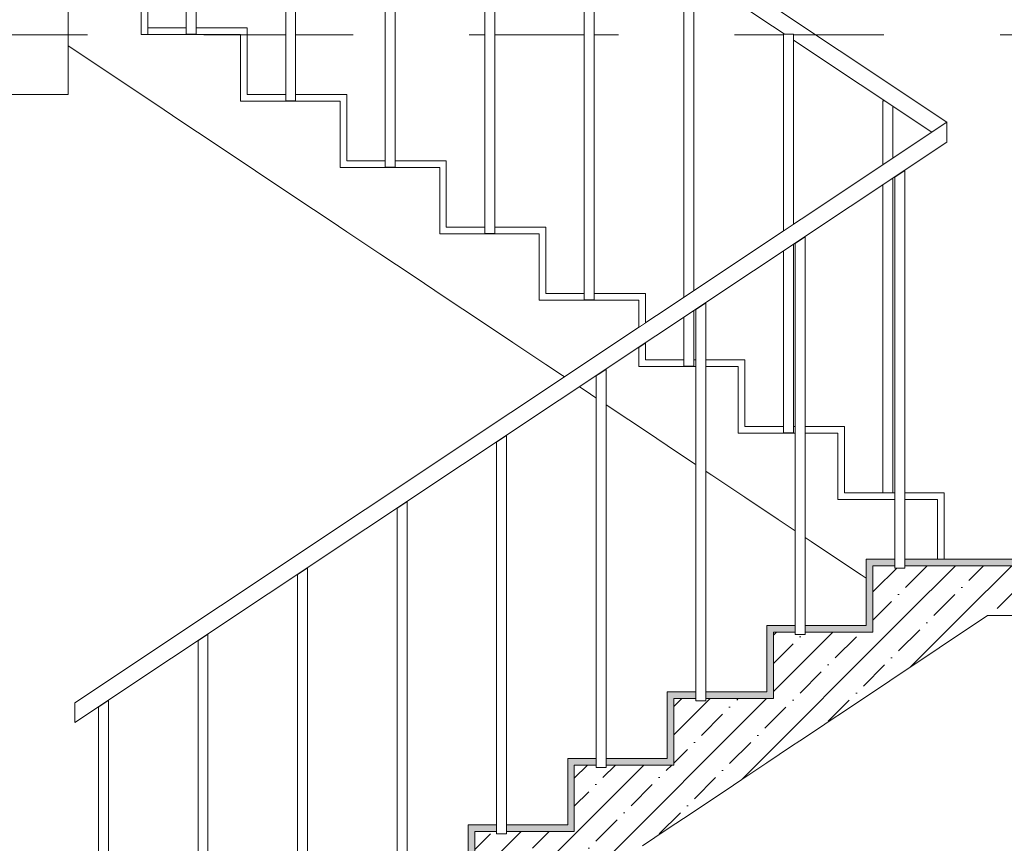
# Model space of a CAD drawing. Header units: millimetres. Extents: x -7244646 to -5701154, y 5723682 to 6071635.
# Tile 35 of 256: x -6388825 to -6385857, y 5736154 to 5738634. Entities that reach past the tile are written whole.
import ezdxf

# ---------------------------------------------------------------- set-up
doc = ezdxf.new("R2010")
doc.units = ezdxf.units.MM
doc.header["$MEASUREMENT"] = 0
doc.set_wipeout_variables(frame=1)
doc.linetypes.add('Dashed', pattern=[800, 450, -350])
doc.linetypes.add('Wipeout_Contour', pattern=[1000, 0, -1000])
for name, color, linetype, lineweight in [('0_Ном._пера__1', 7, 'Continuous', 0), ('АР-вертикальная связь - Лестница.АР_Ном._пера__1', 7, 'Continuous', 0), ('АР-вертикальная связь - Лестница.АР_Ном._пера__120', 7, 'Continuous', 0), ('АР-Перекрытия_Приямки.АР_Ном._пера__120', 7, 'Continuous', 0), ('АР-Стены внешние_Балконы _ лоджии.АР_Ном._пера__101', 252, 'Continuous', 0), ('АР-Чертеж-Размеры.АР_Ном._пера__1', 7, 'Continuous', 0), ('АР-Чертеж-Размеры.АР_Ном._пера__120', 7, 'Continuous', 0), ('АР-Чертеж-Размеры.АР_Ном._пера__141', 7, 'Continuous', 5)]:
    doc.layers.add(name, color=color, linetype=linetype, lineweight=lineweight)
for name, color, linetype in [('АР-вертикальная связь - Лестница.АР', 7, 'Continuous'), ('АР-Перекрытия_Приямки.АР', 7, 'Continuous'), ('АР-Чертеж-Размеры.АР', 7, 'Continuous')]:
    doc.layers.add(name, color=color, linetype=linetype)
doc.styles.add('РЎР“Р•РќР•Р\xa0Р\x98Р\xa0_РЎРўР\x98Р›Р¬_2', font='arial.ttf')
doc.dimstyles.new('СГЕНЕРИР_СТИЛЬ__1', dxfattribs={"dimtxt": 500, "dimasz": 237.5, "dimexe": 0.18, "dimexo": 43263.067461, "dimgap": 0, "dimtad": 1, "dimlfac": 0.001, "dimzin": 0, "dimdsep": 46, "dimtxsty": 'РЎР“Р•РќР•Р\xa0Р\x98Р\xa0_РЎРўР\x98Р›Р¬_2', "dimblk": 'ARROWHEAD_6', "dimblk1": 'ARROWHEAD_6', "dimblk2": 'ARROWHEAD_6', "dimcen": 0.09, "dimclrd": 7, "dimclre": 7, "dimclrt": 7, "dimadec": 0, "dimazin": 0, "dimtfac": 1, "dimtdec": 4, "dimtmove": 2, "dimatfit": 3, "dimfxl": 1, "dimtolj": 1, "dimtzin": 0, "dimarcsym": 0})
doc.dimstyles.new('СГЕНЕРИР_СТИЛЬ__6', dxfattribs={"dimtxt": 300, "dimasz": 237.5, "dimexe": 0.18, "dimexo": 0.0625, "dimgap": 0, "dimtad": 1, "dimtih": 1, "dimtoh": 1, "dimlfac": 0.001, "dimzin": 0, "dimdsep": 46, "dimtxsty": 'РЎР“Р•РќР•Р\xa0Р\x98Р\xa0_РЎРўР\x98Р›Р¬_2', "dimblk": 'ARROWHEAD_6', "dimblk1": 'ARROWHEAD_6', "dimblk2": 'ARROWHEAD_6', "dimcen": 0.09, "dimse1": 1, "dimse2": 1, "dimclrd": 7, "dimclre": 7, "dimclrt": 7, "dimadec": 0, "dimazin": 0, "dimtfac": 1, "dimtdec": 4, "dimtmove": 0, "dimatfit": 3, "dimfxl": 1, "dimtolj": 1, "dimtzin": 0, "dimarcsym": 0})
pattern_1 = [(45, (-7387333.12, 5739809.18), (-84.852814, 84.852814), []), (45, (-7387375.54, 5739851.61), (-84.852814, 84.852814), [90, -30, 0, -30])]

# ---------------------------------------------------------------- blocks, each defined once
blk = doc.blocks.new('*D52', base_point=(-7387333.1, 5739809.2))
at = {"layer": 'АР-Чертеж-Размеры.АР_Ном._пера__1', "color": 7, "linetype": 'Continuous', "lineweight": 0, "transparency": 16777216}
for p, q in [((-6411439.3, 5858499.2), (-6411439.3, 5858686.7)), ((-6411314.3, 5858374.2), (-6411564.3, 5858624.2)), ((-6388218.7, 5858499.2), (-6411673.7, 5858499.2)), ((-6411439.3, 5738589.2), (-6411439.3, 5858499.2)), ((-6411564.3, 5738714.2), (-6411314.3, 5738464.2)), ((-6411204.9, 5738589.2), (-6411673.7, 5738589.2)), ((-6411439.3, 5738401.7), (-6411439.3, 5738589.2))]:
    blk.add_line(p, q, dxfattribs=at)
at = {"layer": 'АР-Чертеж-Размеры.АР_Ном._пера__1', "color": 7, "lineweight": 0, "transparency": 16777216, "insert": (-6411889.3, 5853972.3), "char_height": 500, "attachment_point": 7, "rotation": 90, "style": 'РЎР“Р•РќР•Р\xa0Р\x98Р\xa0_РЎРўР\x98Р›Р¬_2'}
blk.add_mtext('\\A1;{\\pql;\\fArial|b0|i0|c204|p0;\\W1.000000;119,91}', dxfattribs=at)
blk = doc.blocks.new('ARROWHEAD_6')
at = {"color": 0, "linetype": 'Continuous', "lineweight": 0}
for p, q in [((-0.5, -0.5), (0.5, 0.5)), ((0, 0), (-1, 0))]:
    blk.add_line(p, q, dxfattribs=at)
blk = doc.blocks.new('*D168', base_point=(-7387333.1, 5739809.2))
at = {"layer": 'АР-Чертеж-Размеры.АР_Ном._пера__1', "color": 7, "linetype": 'Continuous', "lineweight": 0, "transparency": 16777216}
for p, q in [((-6401313.7, 5731800.9), (-6401313.7, 5732269.7)), ((-6357553.7, 5731800.9), (-6357553.7, 5732269.7)), ((-6401501.2, 5732035.3), (-6401313.7, 5732035.3)), ((-6401313.7, 5732035.3), (-6357553.7, 5732035.3))]:
    blk.add_line(p, q, dxfattribs=at)
at = {"layer": 'АР-Чертеж-Размеры.АР_Ном._пера__141', "color": 7, "linetype": 'Continuous', "lineweight": 5, "transparency": 16777216}
for p, q in [((-6401188.7, 5732160.3), (-6401438.7, 5731910.3)), ((-6357428.7, 5732160.3), (-6357678.7, 5731910.3))]:
    blk.add_line(p, q, dxfattribs=at)
at = {"layer": 'АР-Чертеж-Размеры.АР_Ном._пера__120', "color": 7, "lineweight": 0, "transparency": 16777216, "insert": (-6379948.5, 5732095.3), "char_height": 300, "attachment_point": 7, "style": 'РЎР“Р•РќР•Р\xa0Р\x98Р\xa0_РЎРўР\x98Р›Р¬_2'}
blk.add_mtext('\\A1;{\\pql;\\fArial|b0|i0|c204|p0;\\W1.000000;43,76}', dxfattribs=at)

msp = doc.modelspace()

# ---------------------------------------------------------------- hatches: boundary and pattern name
at = {"layer": 'АР-вертикальная связь - Лестница.АР_Ном._пера__1', "linetype": 'Continuous', "lineweight": 0}
h = msp.add_hatch(dxfattribs=at)
h.set_pattern_fill('ЖЕЛЕЗОБЕТОН__PROJECT__0003', style=0, pattern_type=2)
h.set_pattern_definition(pattern_1)
h.paths.add_polyline_path([(-6388653.151, 5735389.4), (-6388653.151, 5735009.18), (-6388448.151, 5735009.18), (-6388448.151, 5735145.789), (-6388373.151, 5735195.789), (-6388298.151, 5735245.789), (-6388273.151, 5735262.456), (-6388223.151, 5735295.789), (-6388173.151, 5735329.123), (-6388148.151, 5735345.789), (-6388073.151, 5735395.789), (-6387998.151, 5735445.789), (-6387973.151, 5735462.456), (-6387923.151, 5735495.789), (-6387873.151, 5735529.123), (-6387848.151, 5735545.789), (-6387773.151, 5735595.789), (-6387698.151, 5735645.789), (-6387673.151, 5735662.456), (-6387623.151, 5735695.789), (-6387573.151, 5735729.123), (-6387548.151, 5735745.789), (-6387473.151, 5735795.789), (-6387398.151, 5735845.789), (-6387373.151, 5735862.456), (-6387323.151, 5735895.789), (-6387273.151, 5735929.123), (-6387248.151, 5735945.789), (-6387173.151, 5735995.789), (-6387098.151, 5736045.789), (-6387073.151, 5736062.456), (-6387023.151, 5736095.789), (-6386973.151, 5736129.123), (-6386948.151, 5736145.789), (-6386873.151, 5736195.789), (-6386798.151, 5736245.789), (-6386773.151, 5736262.456), (-6386723.151, 5736295.789), (-6386673.151, 5736329.123), (-6386648.151, 5736345.789), (-6386573.151, 5736395.789), (-6386498.151, 5736445.789), (-6386473.151, 5736462.456), (-6386423.151, 5736495.789), (-6386373.151, 5736529.123), (-6386348.151, 5736545.789), (-6385907.735, 5736839.4), (-6386253.151, 5736839.4), (-6386253.151, 5736789.4), (-6386553.151, 5736789.4), (-6386553.151, 5736589.4), (-6386853.151, 5736589.4), (-6386853.151, 5736389.4), (-6387153.151, 5736389.4), (-6387153.151, 5736189.4), (-6387453.151, 5736189.4), (-6387453.151, 5735989.4), (-6387753.151, 5735989.4), (-6387753.151, 5735789.4), (-6388053.151, 5735789.4), (-6388053.151, 5735589.4), (-6388353.151, 5735589.4), (-6388353.151, 5735389.4)])
at = {"layer": 'АР-вертикальная связь - Лестница.АР_Ном._пера__1', "linetype": 'Continuous', "lineweight": 0, "true_color": 0x000000}
for points in [[(-6386573.151, 5736789.4), (-6386253.151, 5736789.4), (-6386253.151, 5736809.4), (-6386573.151, 5736809.4)], [(-6386573.151, 5736789.4), (-6386573.151, 5736609.4), (-6386553.151, 5736609.4), (-6386553.151, 5736789.4)], [(-6386873.151, 5736589.4), (-6386553.151, 5736589.4), (-6386553.151, 5736609.4), (-6386873.151, 5736609.4)], [(-6386873.151, 5736589.4), (-6386873.151, 5736409.4), (-6386853.151, 5736409.4), (-6386853.151, 5736589.4)], [(-6387173.151, 5736389.4), (-6386853.151, 5736389.4), (-6386853.151, 5736409.4), (-6387173.151, 5736409.4)], [(-6387173.151, 5736389.4), (-6387173.151, 5736209.4), (-6387153.151, 5736209.4), (-6387153.151, 5736389.4)], [(-6387473.151, 5736189.4), (-6387153.151, 5736189.4), (-6387153.151, 5736209.4), (-6387473.151, 5736209.4)], [(-6387473.151, 5736189.4), (-6387473.151, 5736009.4), (-6387453.151, 5736009.4), (-6387453.151, 5736189.4)]]:
    msp.add_hatch(color=18, dxfattribs=at).paths.add_polyline_path(points)

# ---------------------------------------------------------------- linework, layer by layer
at = {"layer": 'АР-вертикальная связь - Лестница.АР_Ном._пера__120', "color": 7, "linetype": 'Continuous', "lineweight": 5}
for p, q in [((-6383918.774, 5736839.4), (-6385907.735, 5736839.4)), ((-6386253.151, 5736789.4), (-6386553.151, 5736789.4)), ((-6386553.151, 5736589.4), (-6386853.151, 5736589.4)), ((-6386853.151, 5736389.4), (-6387153.151, 5736389.4)), ((-6387153.151, 5736189.4), (-6387453.151, 5736189.4))]:
    msp.add_line(p, q, dxfattribs=at)
at = {"layer": 'АР-вертикальная связь - Лестница.АР_Ном._пера__120', "color": 7, "linetype": 'Continuous', "lineweight": 0}
for p, q in [((-6386573.151, 5736809.4), (-6386573.151, 5736789.4)), ((-6386273.151, 5736809.4), (-6386573.151, 5736809.4)), ((-6386573.151, 5736789.4), (-6386573.151, 5736609.4)), ((-6386873.151, 5736609.4), (-6386873.151, 5736589.4)), ((-6386573.151, 5736609.4), (-6386873.151, 5736609.4)), ((-6386873.151, 5736589.4), (-6386873.151, 5736409.4)), ((-6387173.151, 5736409.4), (-6387173.151, 5736389.4)), ((-6386873.151, 5736409.4), (-6387173.151, 5736409.4)), ((-6387173.151, 5736389.4), (-6387173.151, 5736209.4)), ((-6387473.151, 5736209.4), (-6387473.151, 5736189.4)), ((-6387173.151, 5736209.4), (-6387473.151, 5736209.4)), ((-6387473.151, 5736189.4), (-6387473.151, 5736009.4))]:
    msp.add_line(p, q, dxfattribs=at)
at = {"layer": 'АР-вертикальная связь - Лестница.АР_Ном._пера__120', "color": 7, "linetype": 'Continuous', "lineweight": 5, "flags": 128}
for points in [[(-6385907.735, 5736839.4), (-6386348.151, 5736545.789), (-6386373.151, 5736529.123), (-6386423.151, 5736495.789), (-6386473.151, 5736462.456), (-6386498.151, 5736445.789), (-6386573.151, 5736395.789), (-6386648.151, 5736345.789), (-6386673.151, 5736329.123), (-6386723.151, 5736295.789), (-6386773.151, 5736262.456), (-6386798.151, 5736245.789), (-6386873.151, 5736195.789), (-6386948.151, 5736145.789)], [(-6386253.151, 5736839.4), (-6386253.151, 5736809.4), (-6386253.151, 5736789.4)], [(-6386553.151, 5736789.4), (-6386553.151, 5736609.4), (-6386553.151, 5736589.4)], [(-6386853.151, 5736589.4), (-6386853.151, 5736409.4), (-6386853.151, 5736389.4)], [(-6387153.151, 5736389.4), (-6387153.151, 5736209.4), (-6387153.151, 5736189.4)], [(-6387453.151, 5736189.4), (-6387453.151, 5736009.4), (-6387453.151, 5735989.4)]]:
    msp.add_lwpolyline(points, dxfattribs=at)

# ---------------------------------------------------------------- wipeouts: each hides what was drawn before it
at = {"color": 254, "linetype": 'Wipeout_Contour', "lineweight": 0, "ltscale": 34340854.35956035}
msp.add_wipeout([(-6386193.069, 5737190.4), (-6386193.069, 5738390.4), (-6386223.069, 5738390.4), (-6386223.069, 5737190.4)], dxfattribs=at)
at = {"color": 254, "linetype": 'Wipeout_Contour', "lineweight": 0, "ltscale": 34338533.72308926}
msp.add_wipeout([(-6386038.982, 5737189.4), (-6386058.982, 5737189.4), (-6386058.982, 5737009.4), (-6386038.982, 5737009.4)], dxfattribs=at).dxf.layer = 'АР-вертикальная связь - Лестница.АР'
at = {"color": 254, "linetype": 'Wipeout_Contour', "lineweight": 0, "ltscale": 34349988.11986221}
msp.add_wipeout([(-6388678.426, 5738555.419), (-6388678.549, 5738555.501), (-6388678.549, 5738359.18), (-6388678.426, 5738359.18)], dxfattribs=at).dxf.layer = 'АР-Перекрытия_Приямки.АР'

# ---------------------------------------------------------------- next in the draw order: linework, layer by layer
at = {"layer": '0_Ном._пера__1', "color": 7, "linetype": 'Continuous', "lineweight": 0, "flags": 128}
msp.add_lwpolyline([(-6386193.069, 5737190.4), (-6386193.069, 5738390.4), (-6386223.069, 5738390.4), (-6386223.069, 5737190.4)], close=True, dxfattribs=at)

# ---------------------------------------------------------------- next in the draw order: wipeouts: each hides what was drawn before it
at = {"color": 254, "linetype": 'Wipeout_Contour', "lineweight": 0, "ltscale": 34342699.18523391}
msp.add_wipeout([(-6388287.238, 5735582.469), (-6388287.238, 5736782.469), (-6388257.238, 5736782.469), (-6388257.238, 5735582.469)], dxfattribs=at)
at = {"color": 254, "linetype": 'Wipeout_Contour', "lineweight": 0, "ltscale": 34343057.59895248}
msp.add_wipeout([(-6388587.238, 5735382.469), (-6388587.238, 5736582.469), (-6388557.238, 5736582.469), (-6388557.238, 5735382.469)], dxfattribs=at)

# ---------------------------------------------------------------- next in the draw order: linework, layer by layer
at = {"layer": '0_Ном._пера__1', "color": 7, "linetype": 'Continuous', "lineweight": 0, "flags": 128}
for points in [[(-6388287.238, 5735582.469), (-6388287.238, 5736782.469), (-6388257.238, 5736782.469), (-6388257.238, 5735582.469)], [(-6388587.238, 5735382.469), (-6388587.238, 5736582.469), (-6388557.238, 5736582.469), (-6388557.238, 5735382.469)]]:
    msp.add_lwpolyline(points, close=True, dxfattribs=at)

# ---------------------------------------------------------------- next in the draw order: wipeouts: each hides what was drawn before it
at = {"color": 254, "linetype": 'Wipeout_Contour', "lineweight": 0, "ltscale": 34347887.50529362}
msp.add_wipeout([(-6388635.583, 5740059.18), (-6388650.994, 5740009.18), (-6386030.31, 5738265.728), (-6386030.31, 5738325.784)], dxfattribs=at)
at = {"color": 254, "linetype": 'Wipeout_Contour', "lineweight": 0, "ltscale": 34339247.38009802}
msp.add_wipeout([(-6386038.982, 5737189.4), (-6386038.982, 5737209.4), (-6386358.982, 5737209.4), (-6386358.982, 5737189.4)], dxfattribs=at).dxf.layer = 'АР-вертикальная связь - Лестница.АР'

# ---------------------------------------------------------------- next in the draw order: linework, layer by layer
at = {"layer": '0_Ном._пера__1', "color": 7, "linetype": 'Continuous', "lineweight": 0, "flags": 128}
msp.add_lwpolyline([(-6388635.583, 5740059.18), (-6388650.994, 5740009.18), (-6386030.31, 5738265.728), (-6386030.31, 5738325.784)], close=True, dxfattribs=at)
at = {"layer": 'АР-вертикальная связь - Лестница.АР_Ном._пера__120', "color": 7, "linetype": 'Continuous', "lineweight": 0}
for p, q in [((-6386038.982, 5737189.4), (-6386038.982, 5737209.4)), ((-6386038.982, 5737009.4), (-6386038.982, 5737189.4))]:
    msp.add_line(p, q, dxfattribs=at)

# ---------------------------------------------------------------- next in the draw order: wipeouts: each hides what was drawn before it
at = {"color": 254, "linetype": 'Wipeout_Contour', "lineweight": 0, "ltscale": 34339961.0342399}
msp.add_wipeout([(-6386338.982, 5737389.4), (-6386358.982, 5737389.4), (-6386358.982, 5737209.4), (-6386338.982, 5737209.4)], dxfattribs=at).dxf.layer = 'АР-вертикальная связь - Лестница.АР'

# ---------------------------------------------------------------- next in the draw order: wipeouts: each hides what was drawn before it
at = {"color": 254, "linetype": 'Wipeout_Contour', "lineweight": 0, "ltscale": 34340674.69187418}
msp.add_wipeout([(-6386338.982, 5737389.4), (-6386338.982, 5737409.4), (-6386658.982, 5737409.4), (-6386658.982, 5737389.4)], dxfattribs=at).dxf.layer = 'АР-вертикальная связь - Лестница.АР'

# ---------------------------------------------------------------- next in the draw order: wipeouts: each hides what was drawn before it
at = {"color": 254, "linetype": 'Wipeout_Contour', "lineweight": 0, "ltscale": 34341388.34663636}
msp.add_wipeout([(-6386638.982, 5737589.4), (-6386658.982, 5737589.4), (-6386658.982, 5737409.4), (-6386638.982, 5737409.4)], dxfattribs=at).dxf.layer = 'АР-вертикальная связь - Лестница.АР'

# ---------------------------------------------------------------- next in the draw order: wipeouts: each hides what was drawn before it
at = {"color": 254, "linetype": 'Wipeout_Contour', "lineweight": 0, "ltscale": 34342102.00489336}
msp.add_wipeout([(-6386638.982, 5737589.4), (-6386638.982, 5737609.4), (-6386958.982, 5737609.4), (-6386958.982, 5737589.4)], dxfattribs=at).dxf.layer = 'АР-вертикальная связь - Лестница.АР'

# ---------------------------------------------------------------- next in the draw order: wipeouts: each hides what was drawn before it
at = {"color": 254, "linetype": 'Wipeout_Contour', "lineweight": 0, "ltscale": 34342815.66027847}
msp.add_wipeout([(-6386938.982, 5737789.4), (-6386958.982, 5737789.4), (-6386958.982, 5737609.4), (-6386938.982, 5737609.4)], dxfattribs=at).dxf.layer = 'АР-вертикальная связь - Лестница.АР'

# ---------------------------------------------------------------- next in the draw order: wipeouts: each hides what was drawn before it
at = {"color": 254, "linetype": 'Wipeout_Contour', "lineweight": 0, "ltscale": 34343529.31915811}
msp.add_wipeout([(-6386938.982, 5737789.4), (-6386938.982, 5737809.4), (-6387258.982, 5737809.4), (-6387258.982, 5737789.4)], dxfattribs=at).dxf.layer = 'АР-вертикальная связь - Лестница.АР'

# ---------------------------------------------------------------- next in the draw order: wipeouts: each hides what was drawn before it
at = {"color": 254, "linetype": 'Wipeout_Contour', "lineweight": 0, "ltscale": 34344242.97516607}
msp.add_wipeout([(-6387238.982, 5737989.4), (-6387258.982, 5737989.4), (-6387258.982, 5737809.4), (-6387238.982, 5737809.4)], dxfattribs=at).dxf.layer = 'АР-вертикальная связь - Лестница.АР'

# ---------------------------------------------------------------- next in the draw order: wipeouts: each hides what was drawn before it
at = {"color": 254, "linetype": 'Wipeout_Contour', "lineweight": 0, "ltscale": 34344956.63466828}
msp.add_wipeout([(-6387238.982, 5737989.4), (-6387238.982, 5738009.4), (-6387558.982, 5738009.4), (-6387558.982, 5737989.4)], dxfattribs=at).dxf.layer = 'АР-вертикальная связь - Лестница.АР'

# ---------------------------------------------------------------- next in the draw order: wipeouts: each hides what was drawn before it
at = {"color": 254, "linetype": 'Wipeout_Contour', "lineweight": 0, "ltscale": 34345670.291299}
msp.add_wipeout([(-6387538.982, 5738189.4), (-6387558.982, 5738189.4), (-6387558.982, 5738009.4), (-6387538.982, 5738009.4)], dxfattribs=at).dxf.layer = 'АР-вертикальная связь - Лестница.АР'

# ---------------------------------------------------------------- next in the draw order: wipeouts: each hides what was drawn before it
at = {"color": 254, "linetype": 'Wipeout_Contour', "lineweight": 0, "ltscale": 34346383.95142372}
msp.add_wipeout([(-6387538.982, 5738189.4), (-6387538.982, 5738209.4), (-6387858.982, 5738209.4), (-6387858.982, 5738189.4)], dxfattribs=at).dxf.layer = 'АР-вертикальная связь - Лестница.АР'

# ---------------------------------------------------------------- next in the draw order: wipeouts: each hides what was drawn before it
at = {"color": 254, "linetype": 'Wipeout_Contour', "lineweight": 0, "ltscale": 34347097.60867712}
msp.add_wipeout([(-6387838.982, 5738389.4), (-6387858.982, 5738389.4), (-6387858.982, 5738209.4), (-6387838.982, 5738209.4)], dxfattribs=at).dxf.layer = 'АР-вертикальная связь - Лестница.АР'

# ---------------------------------------------------------------- next in the draw order: wipeouts: each hides what was drawn before it
at = {"color": 254, "linetype": 'Wipeout_Contour', "lineweight": 0, "ltscale": 34347811.26940393}
msp.add_wipeout([(-6388158.982, 5738389.4), (-6387838.982, 5738389.4), (-6387838.982, 5738409.4), (-6388158.982, 5738409.4)], dxfattribs=at).dxf.layer = 'АР-вертикальная связь - Лестница.АР'

# ---------------------------------------------------------------- next in the draw order: wipeouts: each hides what was drawn before it
at = {"color": 254, "linetype": 'Wipeout_Contour', "lineweight": 0, "ltscale": 34348524.92730027}
msp.add_wipeout([(-6388138.982, 5738589.4), (-6388158.982, 5738589.4), (-6388158.982, 5738409.4), (-6388138.982, 5738409.4)], dxfattribs=at).dxf.layer = 'АР-вертикальная связь - Лестница.АР'

# ---------------------------------------------------------------- next in the draw order: wipeouts: each hides what was drawn before it
at = {"color": 254, "linetype": 'Wipeout_Contour', "lineweight": 0, "ltscale": 34349208.83143152}
msp.add_wipeout([(-6388138.982, 5738589.4), (-6388138.982, 5738609.4), (-6388438.982, 5738609.4), (-6388438.982, 5738589.4)], dxfattribs=at).dxf.layer = 'АР-вертикальная связь - Лестница.АР'

# ---------------------------------------------------------------- next in the draw order: wipeouts: each hides what was drawn before it
at = {"color": 254, "linetype": 'Wipeout_Contour', "lineweight": 0, "ltscale": 34349684.94220033}
msp.add_wipeout([(-6388438.982, 5738589.4), (-6388438.982, 5738609.4), (-6388458.982, 5738609.4), (-6388458.982, 5738589.4)], dxfattribs=at).dxf.layer = 'АР-вертикальная связь - Лестница.АР'

# ---------------------------------------------------------------- next in the draw order: wipeouts: each hides what was drawn before it
at = {"color": 254, "linetype": 'Wipeout_Contour', "lineweight": 0, "ltscale": 34349978.97787262}
msp.add_wipeout([(-6388438.982, 5738809.4), (-6388458.982, 5738809.4), (-6388458.982, 5738609.4), (-6388438.982, 5738609.4)], dxfattribs=at).dxf.layer = 'АР-вертикальная связь - Лестница.АР'

# ---------------------------------------------------------------- next in the draw order: wipeouts: each hides what was drawn before it
at = {"color": 254, "linetype": 'Wipeout_Contour', "lineweight": 0, "ltscale": 188893745.8133946}
msp.add_wipeout([(-6388682.802, 5738558.336), (-6386273.151, 5736951.902), (-6386273.151, 5737009.4), (-6386058.982, 5737009.4), (-6386058.982, 5737189.4), (-6386358.982, 5737189.4), (-6386358.982, 5737389.4), (-6386658.982, 5737389.4), (-6386658.982, 5737589.4), (-6386958.982, 5737589.4), (-6386958.982, 5737789.4), (-6387258.982, 5737789.4), (-6387258.982, 5737989.4), (-6387558.982, 5737989.4), (-6387558.982, 5738189.4), (-6387858.982, 5738189.4), (-6387858.982, 5738389.4), (-6388158.982, 5738389.4), (-6388158.982, 5738589.4), (-6388458.982, 5738589.4), (-6388458.982, 5738709.4), (-6388682.802, 5738709.4)], dxfattribs=at).dxf.layer = 'АР-вертикальная связь - Лестница.АР'

# ---------------------------------------------------------------- next in the draw order: hatches: boundary and pattern name
at = {"layer": 'АР-вертикальная связь - Лестница.АР_Ном._пера__1', "linetype": 'Continuous', "lineweight": 0, "true_color": 0x000000}
for points in [[(-6386273.151, 5736989.4), (-6383918.774, 5736989.4), (-6383918.774, 5737009.4), (-6386273.151, 5737009.4)], [(-6386273.151, 5736989.4), (-6386273.151, 5736809.4), (-6386253.151, 5736809.4), (-6386253.151, 5736989.4)]]:
    msp.add_hatch(color=18, dxfattribs=at).paths.add_polyline_path(points)
at = {"layer": 'АР-вертикальная связь - Лестница.АР_Ном._пера__1', "linetype": 'Continuous', "lineweight": 0}
h = msp.add_hatch(dxfattribs=at)
h.set_pattern_fill('ЖЕЛЕЗОБЕТОН__PROJECT__0003', style=0, pattern_type=2)
h.set_pattern_definition(pattern_1)
h.paths.add_polyline_path([(-6383918.774, 5736989.4), (-6386253.151, 5736989.4), (-6386253.151, 5736839.4), (-6383918.774, 5736839.4)])

# ---------------------------------------------------------------- next in the draw order: linework, layer by layer
at = {"layer": 'АР-вертикальная связь - Лестница.АР_Ном._пера__120', "color": 7, "linetype": 'Continuous', "lineweight": 0}
for p, q in [((-6388438.982, 5738609.4), (-6388438.982, 5738809.4)), ((-6388458.982, 5738789.4), (-6388458.982, 5738589.4)), ((-6388138.982, 5738609.4), (-6388438.982, 5738609.4)), ((-6388438.982, 5738589.4), (-6388438.982, 5738609.4)), ((-6388138.982, 5738589.4), (-6388138.982, 5738609.4)), ((-6388458.982, 5738589.4), (-6388438.982, 5738589.4)), ((-6388158.982, 5738589.4), (-6388438.982, 5738589.4)), ((-6388158.982, 5738589.4), (-6388438.982, 5738589.4)), ((-6388158.982, 5738589.4), (-6388158.982, 5738389.4)), ((-6388138.982, 5738409.4), (-6388138.982, 5738589.4)), ((-6388438.982, 5738395.789), (-6388678.549, 5738555.501)), ((-6388438.982, 5738395.789), (-6388388.982, 5738362.456)), ((-6387858.982, 5738389.4), (-6388158.982, 5738389.4)), ((-6388158.982, 5738389.4), (-6387858.982, 5738389.4)), ((-6387838.982, 5738409.4), (-6388138.982, 5738409.4)), ((-6387858.982, 5738389.4), (-6387858.982, 5738189.4)), ((-6387838.982, 5738389.4), (-6387838.982, 5738409.4)), ((-6387838.982, 5738209.4), (-6387838.982, 5738389.4)), ((-6388388.982, 5738362.456), (-6388338.982, 5738329.123)), ((-6388338.982, 5738329.123), (-6388288.982, 5738295.789)), ((-6388288.982, 5738295.789), (-6388238.982, 5738262.456)), ((-6388238.982, 5738262.456), (-6388188.982, 5738229.123)), ((-6388188.982, 5738229.123), (-6388138.982, 5738195.789)), ((-6387538.982, 5738209.4), (-6387838.982, 5738209.4)), ((-6387538.982, 5738189.4), (-6387538.982, 5738209.4)), ((-6388138.982, 5738195.789), (-6388088.982, 5738162.456)), ((-6387558.982, 5738189.4), (-6387858.982, 5738189.4)), ((-6387858.982, 5738189.4), (-6387558.982, 5738189.4)), ((-6387558.982, 5738189.4), (-6387558.982, 5737989.4)), ((-6387538.982, 5738009.4), (-6387538.982, 5738189.4)), ((-6388088.982, 5738162.456), (-6388038.982, 5738129.123)), ((-6388038.982, 5738129.123), (-6387988.982, 5738095.789)), ((-6387988.982, 5738095.789), (-6387938.982, 5738062.456)), ((-6387938.982, 5738062.456), (-6387888.982, 5738029.123)), ((-6387888.982, 5738029.123), (-6387838.982, 5737995.789)), ((-6387238.982, 5738009.4), (-6387538.982, 5738009.4)), ((-6387238.982, 5737989.4), (-6387238.982, 5738009.4)), ((-6387838.982, 5737995.789), (-6387738.982, 5737929.123)), ((-6387258.982, 5737989.4), (-6387558.982, 5737989.4)), ((-6387558.982, 5737989.4), (-6387258.982, 5737989.4)), ((-6387258.982, 5737989.4), (-6387258.982, 5737789.4)), ((-6387238.982, 5737809.4), (-6387238.982, 5737989.4)), ((-6387738.982, 5737929.123), (-6387638.982, 5737862.456)), ((-6387638.982, 5737862.456), (-6387538.982, 5737795.789)), ((-6387538.982, 5737795.789), (-6387438.982, 5737729.123)), ((-6386958.982, 5737789.4), (-6387258.982, 5737789.4)), ((-6387258.982, 5737789.4), (-6386958.982, 5737789.4)), ((-6386938.982, 5737809.4), (-6387238.982, 5737809.4)), ((-6386958.982, 5737789.4), (-6386958.982, 5737589.4)), ((-6386938.982, 5737789.4), (-6386938.982, 5737809.4)), ((-6386938.982, 5737609.4), (-6386938.982, 5737789.4)), ((-6387438.982, 5737729.123), (-6387338.982, 5737662.456)), ((-6387338.982, 5737662.456), (-6387238.982, 5737595.789)), ((-6387238.982, 5737595.789), (-6387138.982, 5737529.123)), ((-6386658.982, 5737589.4), (-6386958.982, 5737589.4)), ((-6386958.982, 5737589.4), (-6386658.982, 5737589.4)), ((-6386638.982, 5737609.4), (-6386938.982, 5737609.4)), ((-6386658.982, 5737589.4), (-6386658.982, 5737389.4)), ((-6386638.982, 5737589.4), (-6386638.982, 5737609.4)), ((-6386638.982, 5737409.4), (-6386638.982, 5737589.4)), ((-6387138.982, 5737529.123), (-6387038.982, 5737462.456)), ((-6387038.982, 5737462.456), (-6386938.982, 5737395.789)), ((-6386338.982, 5737409.4), (-6386638.982, 5737409.4)), ((-6386338.982, 5737389.4), (-6386338.982, 5737409.4)), ((-6386938.982, 5737395.789), (-6386838.982, 5737329.123)), ((-6386358.982, 5737389.4), (-6386658.982, 5737389.4)), ((-6386658.982, 5737389.4), (-6386358.982, 5737389.4)), ((-6386358.982, 5737389.4), (-6386358.982, 5737189.4)), ((-6386338.982, 5737209.4), (-6386338.982, 5737389.4)), ((-6386838.982, 5737329.123), (-6386738.982, 5737262.456)), ((-6386738.982, 5737262.456), (-6386638.982, 5737195.789)), ((-6386638.982, 5737195.789), (-6386538.982, 5737129.123)), ((-6386038.982, 5737209.4), (-6386338.982, 5737209.4)), ((-6386358.982, 5737189.4), (-6386058.982, 5737189.4)), ((-6386058.982, 5737189.4), (-6386058.982, 5737009.4)), ((-6386538.982, 5737129.123), (-6386438.982, 5737062.456)), ((-6386438.982, 5737062.456), (-6386338.982, 5736995.789)), ((-6386338.982, 5736995.789), (-6386288.982, 5736962.456)), ((-6386273.151, 5737009.4), (-6386273.151, 5736989.4)), ((-6383918.774, 5737009.4), (-6386273.151, 5737009.4)), ((-6386273.151, 5736989.4), (-6386273.151, 5736809.4)), ((-6386288.982, 5736962.456), (-6386273.151, 5736951.902))]:
    msp.add_line(p, q, dxfattribs=at)
at = {"layer": 'АР-вертикальная связь - Лестница.АР_Ном._пера__120', "color": 7, "linetype": 'Continuous', "lineweight": 5}
for p, q in [((-6386253.151, 5736989.4), (-6386253.151, 5736839.4)), ((-6383918.774, 5736989.4), (-6386253.151, 5736989.4))]:
    msp.add_line(p, q, dxfattribs=at)
at = {"layer": 'АР-Перекрытия_Приямки.АР_Ном._пера__120', "color": 7, "linetype": 'Continuous', "lineweight": 0}
for p, q in [((-6388678.549, 5738409.18), (-6388678.549, 5738809.18)), ((-6390113.28, 5738409.18), (-6388678.549, 5738409.18))]:
    msp.add_line(p, q, dxfattribs=at)
at = {"layer": 'АР-Стены внешние_Балконы _ лоджии.АР_Ном._пера__101', "color": 252, "linetype": 'Dashed', "lineweight": 0}
msp.add_lwpolyline([(-6410669.971, 5738589.18), (-6333655.293, 5738589.18)], dxfattribs=at)

# ---------------------------------------------------------------- next in the draw order: dimensions: what is measured, and where the dimension line sits
at = {"layer": 'АР-Чертеж-Размеры.АР', "color": 7, "linetype": 'Continuous', "lineweight": 0}
dim = msp.add_linear_dim(base=(-6411439.299, 5858499.18), p1=(-6410669.971, 5738589.18), p2=(-6383892.346, 5858499.18), angle=90, dimstyle='СГЕНЕРИР_СТИЛЬ__1', dxfattribs=at)
dim.commit()
dim.dimension.update_dxf_attribs({"geometry": '*D52', "text_midpoint": (-6412139.299, 5855000.125), "dimtype": 160, "text_rotation": 90})

# ---------------------------------------------------------------- next in the draw order: wipeouts: each hides what was drawn before it
at = {"color": 254, "linetype": 'Wipeout_Contour', "lineweight": 0, "ltscale": 34341624.28488042}
msp.add_wipeout([(-6387387.238, 5736182.469), (-6387387.238, 5737382.469), (-6387357.238, 5737382.469), (-6387357.238, 5736182.469)], dxfattribs=at)
at = {"color": 254, "linetype": 'Wipeout_Contour', "lineweight": 0, "ltscale": 34341982.52816924}
msp.add_wipeout([(-6387687.238, 5735982.469), (-6387687.238, 5737182.469), (-6387657.238, 5737182.469), (-6387657.238, 5735982.469)], dxfattribs=at)
at = {"color": 254, "linetype": 'Wipeout_Contour', "lineweight": 0, "ltscale": 34342340.82828767}
msp.add_wipeout([(-6387987.238, 5735782.469), (-6387987.238, 5736982.469), (-6387957.238, 5736982.469), (-6387957.238, 5735782.469)], dxfattribs=at)

# ---------------------------------------------------------------- next in the draw order: linework, layer by layer
at = {"layer": '0_Ном._пера__1', "color": 7, "linetype": 'Continuous', "lineweight": 0, "flags": 128}
for points in [[(-6387387.238, 5736182.469), (-6387387.238, 5737382.469), (-6387357.238, 5737382.469), (-6387357.238, 5736182.469)], [(-6387687.238, 5735982.469), (-6387687.238, 5737182.469), (-6387657.238, 5737182.469), (-6387657.238, 5735982.469)], [(-6387987.238, 5735782.469), (-6387987.238, 5736982.469), (-6387957.238, 5736982.469), (-6387957.238, 5735782.469)]]:
    msp.add_lwpolyline(points, close=True, dxfattribs=at)

# ---------------------------------------------------------------- next in the draw order: wipeouts: each hides what was drawn before it
at = {"color": 254, "linetype": 'Wipeout_Contour', "lineweight": 0, "ltscale": 34350845.49503684}
msp.add_wipeout([(-6388293.069, 5738590.4), (-6388293.069, 5739790.4), (-6388323.069, 5739790.4), (-6388323.069, 5738590.4)], dxfattribs=at)
at = {"color": 254, "linetype": 'Wipeout_Contour', "lineweight": 0, "ltscale": 34349418.18623072}
msp.add_wipeout([(-6387993.069, 5738390.4), (-6387993.069, 5739590.4), (-6388023.069, 5739590.4), (-6388023.069, 5738390.4)], dxfattribs=at)
at = {"color": 254, "linetype": 'Wipeout_Contour', "lineweight": 0, "ltscale": 34347990.87867035}
msp.add_wipeout([(-6387693.069, 5738190.4), (-6387693.069, 5739390.4), (-6387723.069, 5739390.4), (-6387723.069, 5738190.4)], dxfattribs=at)
at = {"color": 254, "linetype": 'Wipeout_Contour', "lineweight": 0, "ltscale": 34346563.57230216}
msp.add_wipeout([(-6387393.069, 5737990.4), (-6387393.069, 5739190.4), (-6387423.069, 5739190.4), (-6387423.069, 5737990.4)], dxfattribs=at)
at = {"color": 254, "linetype": 'Wipeout_Contour', "lineweight": 0, "ltscale": 34340191.88750444}
msp.add_wipeout([(-6386187.241, 5736982.469), (-6386187.241, 5738182.469), (-6386157.241, 5738182.469), (-6386157.241, 5736982.469)], dxfattribs=at)
at = {"color": 254, "linetype": 'Wipeout_Contour', "lineweight": 0, "ltscale": 34340549.89973334}
msp.add_wipeout([(-6386487.24, 5736782.469), (-6386487.24, 5737982.469), (-6386457.24, 5737982.469), (-6386457.24, 5736782.469)], dxfattribs=at)
at = {"color": 254, "linetype": 'Wipeout_Contour', "lineweight": 0, "ltscale": 34340907.97252283}
msp.add_wipeout([(-6386787.24, 5736582.469), (-6386787.24, 5737782.469), (-6386757.24, 5737782.469), (-6386757.24, 5736582.469)], dxfattribs=at)
at = {"color": 254, "linetype": 'Wipeout_Contour', "lineweight": 0, "ltscale": 34341266.10214725}
msp.add_wipeout([(-6387087.24, 5736382.469), (-6387087.24, 5737582.469), (-6387057.24, 5737582.469), (-6387057.24, 5736382.469)], dxfattribs=at)

# ---------------------------------------------------------------- next in the draw order: linework, layer by layer
at = {"layer": '0_Ном._пера__1', "color": 7, "linetype": 'Continuous', "lineweight": 0, "flags": 128}
for points in [[(-6388293.069, 5738590.4), (-6388293.069, 5739790.4), (-6388323.069, 5739790.4), (-6388323.069, 5738590.4)], [(-6387993.069, 5738390.4), (-6387993.069, 5739590.4), (-6388023.069, 5739590.4), (-6388023.069, 5738390.4)], [(-6387693.069, 5738190.4), (-6387693.069, 5739390.4), (-6387723.069, 5739390.4), (-6387723.069, 5738190.4)], [(-6387393.069, 5737990.4), (-6387393.069, 5739190.4), (-6387423.069, 5739190.4), (-6387423.069, 5737990.4)], [(-6386187.241, 5736982.469), (-6386187.241, 5738182.469), (-6386157.241, 5738182.469), (-6386157.241, 5736982.469)], [(-6386487.24, 5736782.469), (-6386487.24, 5737982.469), (-6386457.24, 5737982.469), (-6386457.24, 5736782.469)], [(-6386787.24, 5736582.469), (-6386787.24, 5737782.469), (-6386757.24, 5737782.469), (-6386757.24, 5736582.469)], [(-6387087.24, 5736382.469), (-6387087.24, 5737582.469), (-6387057.24, 5737582.469), (-6387057.24, 5736382.469)]]:
    msp.add_lwpolyline(points, close=True, dxfattribs=at)

# ---------------------------------------------------------------- next in the draw order: dimensions: what is measured, and where the dimension line sits
at = {"layer": 'АР-Чертеж-Размеры.АР', "color": 7, "linetype": 'Continuous', "lineweight": 0}
dim = msp.add_linear_dim(base=(-6357553.734, 5732035.311), p1=(-6401313.734, 5736568.232), p2=(-6357553.734, 5737788.232), dimstyle='СГЕНЕРИР_СТИЛЬ__6', dxfattribs=at)
dim.commit()
dim.dimension.update_dxf_attribs({"geometry": '*D168', "text_midpoint": (-6379445.994, 5732245.311), "dimtype": 160})

# ---------------------------------------------------------------- next in the draw order: wipeouts: each hides what was drawn before it
at = {"color": 254, "linetype": 'Wipeout_Contour', "lineweight": 0, "ltscale": 34345136.26728752}
msp.add_wipeout([(-6387093.069, 5737790.4), (-6387093.069, 5738990.4), (-6387123.069, 5738990.4), (-6387123.069, 5737790.4)], dxfattribs=at)
at = {"color": 254, "linetype": 'Wipeout_Contour', "lineweight": 0, "ltscale": 34343708.96346536}
msp.add_wipeout([(-6386793.069, 5737590.4), (-6386793.069, 5738790.4), (-6386823.069, 5738790.4), (-6386823.069, 5737590.4)], dxfattribs=at)
at = {"color": 254, "linetype": 'Wipeout_Contour', "lineweight": 0, "ltscale": 34342281.66088958}
msp.add_wipeout([(-6386493.069, 5737390.4), (-6386493.069, 5738590.4), (-6386523.069, 5738590.4), (-6386523.069, 5737390.4)], dxfattribs=at)

# ---------------------------------------------------------------- next in the draw order: linework, layer by layer
at = {"layer": '0_Ном._пера__1', "color": 7, "linetype": 'Continuous', "lineweight": 0, "flags": 128}
for points in [[(-6387093.069, 5737790.4), (-6387093.069, 5738990.4), (-6387123.069, 5738990.4), (-6387123.069, 5737790.4)], [(-6386793.069, 5737590.4), (-6386793.069, 5738790.4), (-6386823.069, 5738790.4), (-6386823.069, 5737590.4)], [(-6386493.069, 5737390.4), (-6386493.069, 5738590.4), (-6386523.069, 5738590.4), (-6386523.069, 5737390.4)]]:
    msp.add_lwpolyline(points, close=True, dxfattribs=at)

# ---------------------------------------------------------------- next in the draw order: wipeouts: each hides what was drawn before it
at = {"color": 254, "linetype": 'Wipeout_Contour', "lineweight": 0, "ltscale": 34343249.75623755}
msp.add_wipeout([(-6386030.31, 5738265.728), (-6388658.361, 5736517.176), (-6388658.361, 5736577.232), (-6386030.31, 5738325.784)], dxfattribs=at)

# ---------------------------------------------------------------- next in the draw order: linework, layer by layer
at = {"layer": '0_Ном._пера__1', "color": 7, "linetype": 'Continuous', "lineweight": 0, "flags": 128}
msp.add_lwpolyline([(-6386030.31, 5738265.728), (-6388658.361, 5736517.176), (-6388658.361, 5736577.232), (-6386030.31, 5738325.784)], close=True, dxfattribs=at)

doc.saveas('drawing.dxf')
